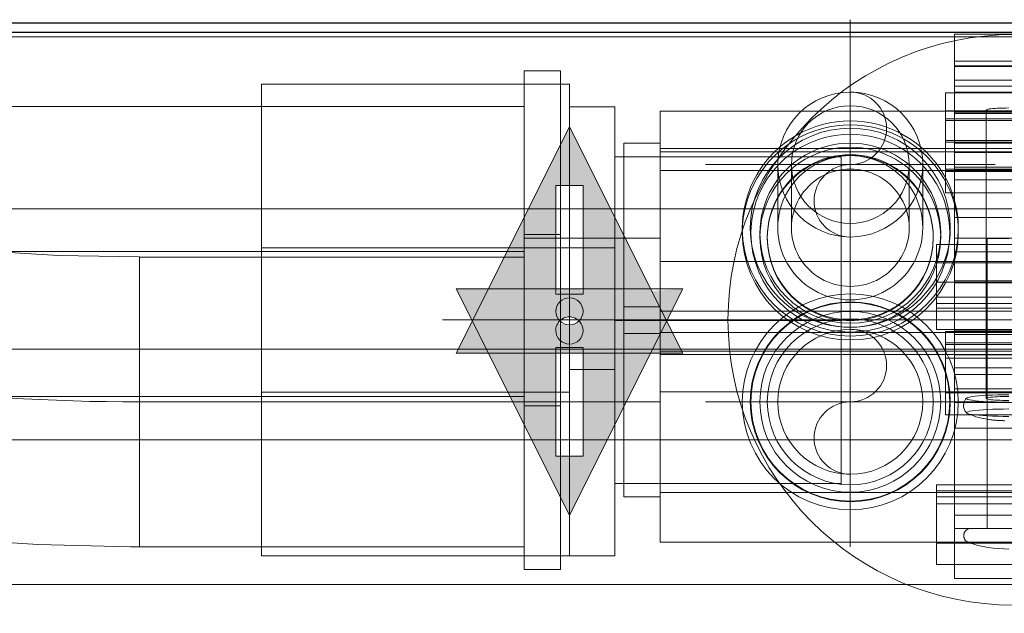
# Model space of a CAD drawing. Header units: millimetres. Extents: x -21756 to -17416, y 369 to 3070.
# Tile 28 of 31: x -18543 to -18435, y 2804 to 2870. Entities that reach past the tile are written whole.
import ezdxf

# ---------------------------------------------------------------- set-up
doc = ezdxf.new("R2010")
doc.units = ezdxf.units.MM
for name, color, linetype, lineweight in [('A-DETL-GENF', 92, 'Continuous', 18), ('A-FLOR', 192, 'Continuous', 25), ('A-WALL', 113, 'Continuous', 25), ('M-EQPM', 50, 'Continuous', 18), ('P-PIPE', 3, 'Continuous', 18), ('P-PIPE-CNTR', 3, 'Continuous', 18)]:
    doc.layers.add(name, color=color, linetype=linetype, lineweight=lineweight)

# ---------------------------------------------------------------- blocks, each defined once
blk = doc.blocks.new('R580F - R580 3_4_ x 1_2_-1107340-Niveau 0')
at = {"layer": 'M-EQPM'}
for p, q in [((23.5, 0), (11.5, 0)), ((23.5, 0), (11.5, 0)), ((11.5, 0), (11.5, -0.75)), ((11.5, 0), (11.5, -2.52)), ((11.5, 0), (11.5, -6.32)), ((11.5, 0), (11.5, -3.01)), ((11.5, -3.01), (11.5, 0)), ((23.5, 0), (11.5, 0)), ((11.5, 0), (23.5, 0)), ((11.5, 0), (11.5, -6.54)), ((11.5, -3.78), (11.5, -0.75)), ((11.5, -2.52), (11.5, -24.79)), ((23.5, -3.01), (11.5, -3.01)), ((23.5, -3.01), (11.5, -3.01)), ((11.5, -6.73), (11.5, -3.01)), ((11.5, -5.55), (11.5, -3.01)), ((11.5, -3.87), (11.5, -3.01)), ((11.5, -6.61), (11.5, -3.01)), ((11.5, -3.01), (23.5, -3.01)), ((11.5, -3.01), (23.5, -3.01)), ((23.5, -3.5), (11.5, -3.5)), ((11.5, -3.5), (11.5, -12.03)), ((11.5, -4.06), (11.5, -3.58)), ((11.5, -3.58), (11.5, -5.09)), ((11.5, -3.58), (23.5, -3.58)), ((11.5, -4.71), (11.5, -3.78)), ((11.5, -3.87), (11.5, -6.69)), ((11.5, -4.06), (11.5, -5.77)), ((11.5, -5.09), (11.5, -4.71)), ((11.5, -5.09), (23.5, -5.09)), ((24.5, -6.49), (10.5, -6.49)), ((10.5, -6.49), (10.5, -14.92)), ((11.5, -27.49), (11.5, -5.55)), ((11.5, -6.43), (11.5, -5.77)), ((11.5, -5.77), (23.5, -5.77)), ((11.5, -20.42), (11.5, -6.32)), ((11.5, -6.43), (23.5, -6.43)), ((23.5, -6.49), (11.5, -6.49)), ((11.5, -14.92), (11.5, -6.49)), ((11.5, -6.54), (11.5, -9.16)), ((11.5, -9.52), (11.5, -6.61)), ((11.5, -6.69), (11.5, -7.63)), ((11.5, -6.73), (11.5, -20.8)), ((196.24, -8.51), (-21, -8.51)), ((-21, -8.51), (-21, -13.01)), ((-21, -8.57), (-21, -15.08)), ((24.5, -8.49), (10.5, -8.49)), ((10.5, -16.12), (10.5, -8.49)), ((11.5, -7.63), (11.5, -8.62)), ((11.5, -8.62), (11.5, -15)), ((11.5, -8.62), (23.5, -8.62)), ((15.01, -8.38), (15.01, -40.24)), ((10.5, -9.54), (10.5, -9.37)), ((10.5, -9.37), (10.5, -11.74)), ((10.5, -9.37), (24.5, -9.37)), ((24.5, -9.54), (10.5, -9.54)), ((11.5, -14.69), (11.5, -8.77)), ((11.5, -8.77), (11.5, -9.54)), ((11.5, -8.77), (23.5, -8.77)), ((11.5, -13.08), (11.5, -9.16)), ((11.5, -9.52), (11.5, -16.1)), ((11.5, -9.54), (23.5, -9.54)), ((10.5, -11.44), (10.5, -11.95)), ((10.5, -11.74), (10.5, -11.94)), ((10.5, -11.74), (24.5, -11.74)), ((10.5, -11.95), (24.5, -11.95)), ((196.24, -12.65), (-21, -12.65)), ((-21, -13.01), (-21, -12.65)), ((-21, -12.65), (-21, -13.6)), ((196.24, -13.01), (-21, -13.01)), ((11.5, -13.07), (11.5, -12.03)), ((11.5, -12.03), (23.5, -12.03)), ((-21, -13.6), (-21, -31.5)), ((11.5, -13.08), (23.5, -13.08)), ((-21, -15.44), (-21, -15.08)), ((-21, -15.08), (196.24, -15.08)), ((-8, -14.78), (-8, -21.39)), ((-6.5, -14.78), (-6.5, -21.39)), ((6.5, -21.39), (6.5, -14.78)), ((8, -21.39), (8, -14.78)), ((10.5, -15.18), (10.5, -14.92)), ((10.5, -14.92), (24.5, -14.92)), ((10.5, -17.52), (10.5, -15.18)), ((10.5, -15.18), (24.5, -15.18)), ((11.5, -33.91), (11.5, -14.69)), ((11.5, -14.69), (23.5, -14.69)), ((11.5, -14.92), (11.5, -16.07)), ((11.5, -14.92), (23.5, -14.92)), ((11.5, -15), (11.5, -33.79)), ((11.5, -15), (23.5, -15)), ((-21, -15.44), (-21, -16.52)), ((10.5, -16.12), (10.5, -17.32)), ((11.5, -16.1), (23.5, -16.1)), ((-21, -34.45), (-21, -16.52)), ((10.5, -17.32), (10.5, -17.52)), ((10.5, -17.52), (24.5, -17.52)), ((23.5, -20.24), (11.5, -20.24)), ((11.5, -20.24), (11.5, -27.48)), ((11.5, -24.05), (11.5, -20.42)), ((-11.92, -21.47), (-11.92, -21.9)), ((11.5, -20.8), (11.5, -27.25)), ((11.92, -21.9), (11.92, -21.47)), ((-9.98, -21.99), (-9.98, -22.44)), ((-9.16, -22.44), (-9.16, -22.53)), ((9.16, -22.53), (9.16, -22.44)), ((9.98, -22.44), (9.98, -21.99)), ((23.5, -22.54), (11.5, -22.54)), ((11.5, -22.54), (11.5, -24.05)), ((11.5, -22.54), (11.5, -24.05)), ((11.5, -22.54), (23.5, -22.54)), ((15.09, -22.57), (15.09, -54.61)), ((17.5, -22.57), (15.09, -22.57)), ((25.5, -23.24), (9.5, -23.24)), ((9.5, -23.24), (9.5, -29.57)), ((23.5, -23.24), (11.5, -23.24)), ((11.5, -30.26), (11.5, -23.24)), ((11.5, -24.05), (23.5, -24.05)), ((11.5, -24.05), (23.5, -24.05)), ((11.5, -24.05), (23.5, -24.05)), ((11.5, -24.05), (23.5, -24.05)), ((11.5, -27.48), (11.5, -24.79)), ((196.24, -25.11), (-21, -25.11)), ((-21, -25.11), (-21, -30.61)), ((-21, -25.11), (-21, -30.61)), ((25.5, -25.27), (9.5, -25.27)), ((9.5, -31.83), (9.5, -25.27)), ((9.5, -27.38), (9.5, -27)), ((9.5, -27.38), (9.5, -29.74)), ((9.5, -27.38), (25.5, -27.38)), ((11.5, -27.25), (11.5, -33.17)), ((11.5, -32.77), (11.5, -27.25)), ((11.5, -27.25), (23.5, -27.25)), ((11.5, -27.25), (23.5, -27.25)), ((11.5, -27.25), (23.5, -27.25)), ((11.5, -27.48), (23.5, -27.48)), ((11.5, -27.49), (11.5, -30.26)), ((9.5, -29.04), (9.5, -29.74)), ((9.5, -29.04), (25.5, -29.04)), ((9.5, -30.26), (9.5, -29.57)), ((9.5, -29.74), (25.5, -29.74)), ((9.5, -29.74), (25.5, -29.74)), ((9.5, -30.26), (25.5, -30.26)), ((9.5, -32.61), (9.5, -30.26)), ((9.5, -30.26), (25.5, -30.26)), ((11.5, -30.26), (23.5, -30.26)), ((11.5, -30.26), (23.5, -30.26)), ((196.24, -30.61), (-21, -30.61)), ((-21, -30.61), (-21, -31.61)), ((-21, -30.61), (-21, -31.66)), ((196.24, -30.61), (-21, -30.61)), ((-21, -30.61), (196.24, -30.61)), ((-21, -31.5), (-21, -32.57)), ((-21, -49.61), (-21, -31.61)), ((-21, -31.66), (-21, -49.62)), ((-21, -32.57), (-21, -32.94)), ((9.5, -31.83), (9.5, -32.61)), ((-21, -32.94), (-21, -39.45)), ((-21, -32.94), (196.24, -32.94)), ((9.5, -32.61), (25.5, -32.61)), ((10.5, -32.85), (10.5, -34.1)), ((10.5, -39.62), (10.5, -32.85)), ((24.5, -32.85), (10.5, -32.85)), ((11.5, -51.96), (11.5, -32.77)), ((11.5, -32.77), (23.5, -32.77)), ((11.5, -33.17), (11.5, -51.99)), ((11.5, -33.17), (23.5, -33.17)), ((-21, -34.45), (-21, -35.37)), ((10.5, -34.1), (10.5, -42.05)), ((10.5, -34.1), (24.5, -34.1)), ((10.5, -35.78), (10.5, -34.27)), ((10.5, -34.27), (24.5, -34.27)), ((11.5, -33.79), (11.5, -36.59)), ((11.5, -35.09), (11.5, -33.91)), ((-21, -35), (-21, -39.51)), ((-21, -35), (-21, -35.36)), ((196.24, -35), (-21, -35)), ((-21, -35.37), (196.24, -35.37)), ((10.5, -35.78), (24.5, -35.78)), ((11.5, -35.41), (11.5, -35.09)), ((11.5, -42.05), (11.5, -35.41)), ((11.5, -35.41), (23.5, -35.41)), ((11.5, -36.59), (11.5, -36.87)), ((11.5, -36.87), (11.5, -43.53)), ((11.5, -36.87), (23.5, -36.87)), ((11.5, -39.18), (11.5, -37.61)), ((11.5, -37.61), (23.5, -37.61)), ((-21, -39.51), (196.24, -39.51)), ((10.5, -39.62), (24.5, -39.62)), ((11.5, -39.17), (11.5, -40.68)), ((11.5, -39.17), (23.5, -39.17)), ((11.5, -40.68), (11.5, -39.18)), ((11.5, -39.18), (23.5, -39.18)), ((11.5, -40.68), (23.5, -40.68)), ((10.5, -42.05), (24.5, -42.05)), ((11.5, -42.05), (23.5, -42.05)), ((11.5, -43.53), (23.5, -43.53)), ((-21, -49.61), (-21, -50.61)), ((-21, -49.62), (-21, -50.61)), ((9.5, -49.78), (9.5, -51.11)), ((9.5, -56.22), (9.5, -49.78)), ((25.5, -49.78), (9.5, -49.78)), ((-21, -50.61), (196.24, -50.61)), ((-21, -50.61), (-21, -56.11)), ((-21, -50.61), (-21, -56.11)), ((-21, -50.61), (196.24, -50.61)), ((196.24, -50.61), (-21, -50.61)), ((9.5, -51.87), (9.5, -50.44)), ((9.5, -50.44), (25.5, -50.44)), ((9.5, -51.11), (9.5, -58.58)), ((9.5, -51.11), (25.5, -51.11)), ((9.5, -51.87), (25.5, -51.87)), ((11.5, -53.11), (11.5, -51.96)), ((11.5, -51.99), (11.5, -54.61)), ((11.5, -53.11), (23.5, -53.11)), ((11.5, -54.61), (11.5, -53.11)), ((11.5, -58.58), (11.5, -53.11)), ((11.5, -53.11), (23.5, -53.11)), ((11.5, -53.11), (23.5, -53.11)), ((11.5, -53.11), (23.5, -53.11)), ((11.5, -54.61), (11.5, -60.12)), ((11.5, -54.61), (23.5, -54.61)), ((11.5, -54.61), (23.5, -54.61)), ((11.5, -54.61), (23.5, -54.61)), ((17.5, -54.61), (13.09, -54.61)), ((17.5, -54.61), (15.09, -54.61)), ((-21, -56.11), (196.24, -56.11)), ((9.5, -56.22), (25.5, -56.22)), ((9.5, -58.58), (25.5, -58.58)), ((11.5, -58.58), (23.5, -58.58)), ((11.5, -60.12), (23.5, -60.12))]:
    blk.add_line(p, q, dxfattribs=at)
at = {"layer": 'M-EQPM', "flags": 128}
for points in [[(-8, -14.41), (-8, -14.49), (-8, -14.73), (-8, -14.78)], [(-6.5, -14.41), (-6.5, -14.49), (-6.5, -14.73), (-6.5, -14.78)], [(6.5, -14.78), (6.5, -14.52), (6.5, -14.41), (6.5, -14.41)], [(8, -14.78), (8, -14.52), (8, -14.41), (8, -14.41)], [(12.83, -41.84), (12.63, -41.6), (12.48, -41.17), (12.53, -40.68), (12.71, -40.33), (12.83, -40.21)], [(12.9, -41.89), (13.45, -42.1), (13.87, -42.25), (14.21, -42.34), (14.49, -42.41), (14.72, -42.46), (14.91, -42.5), (15.08, -42.53), (15.24, -42.55), (15.37, -42.57), (15.5, -42.59), (15.61, -42.61), (15.72, -42.62), (15.82, -42.63), (15.92, -42.64), (16.01, -42.65), (16.1, -42.65), (16.19, -42.66), (16.27, -42.66), (16.35, -42.67), (16.43, -42.67), (16.51, -42.68), (16.59, -42.68), (16.66, -42.69), (16.74, -42.69), (16.81, -42.69), (16.89, -42.69), (16.96, -42.7), (17.04, -42.7)], [(13.09, -56.17), (13.06, -56.16), (13.03, -56.15), (13, -56.14), (12.97, -56.12), (12.94, -56.11), (12.91, -56.09), (12.89, -56.07), (12.86, -56.05), (12.83, -56.03), (12.81, -56.01), (12.78, -55.99), (12.76, -55.97), (12.74, -55.94), (12.72, -55.92), (12.69, -55.89), (12.68, -55.87), (12.66, -55.84), (12.64, -55.81), (12.62, -55.78), (12.61, -55.75), (12.59, -55.72), (12.58, -55.69), (12.57, -55.66), (12.56, -55.63), (12.55, -55.6), (12.54, -55.57), (12.54, -55.54), (12.53, -55.5), (12.53, -55.47), (12.52, -55.44), (12.52, -55.41), (12.52, -55.37), (12.53, -55.34), (12.53, -55.31), (12.53, -55.27), (12.54, -55.24), (12.54, -55.21), (12.55, -55.18), (12.56, -55.15), (12.57, -55.11), (12.58, -55.08), (12.6, -55.05), (12.61, -55.02), (12.63, -54.99), (12.64, -54.97), (12.66, -54.94), (12.68, -54.91), (12.7, -54.88), (12.72, -54.86), (12.74, -54.83), (12.76, -54.81), (12.79, -54.79), (12.81, -54.77), (12.84, -54.75), (12.86, -54.73), (12.89, -54.71), (12.92, -54.69), (12.95, -54.67), (12.97, -54.66), (13, -54.64), (13.03, -54.63), (13.06, -54.62), (13.09, -54.61)], [(17.5, -56.87), (16.93, -56.86), (16.35, -56.82), (15.78, -56.77), (15.21, -56.69), (14.65, -56.58), (14.09, -56.46), (13.53, -56.31), (13.09, -56.17)]]:
    blk.add_lwpolyline(points, dxfattribs=at)
at = {"layer": 'M-EQPM'}
for centre, radius, start, end in [((0, -14.41), 8, 90, 270), ((0, -14.41), 8, 270, 90), ((0, -14.41), 6.5, 90, 270), ((0, -14.41), 6.5, 270, 90), ((0, -40.61), 11.92, 360, 180), ((0, -40.61), 11.92, 360, 180), ((0, -40.61), 11.04, 0, 180), ((0, -40.61), 10.97, 360, 180), ((0, -40.61), 9.98, 360, 180), ((0, -40.61), 9.98, 360, 180), ((0, -40.61), 9.16, 360, 180), ((0, -40.61), 9.16, 360, 180), ((0, -40.61), 11.92, 180, 360), ((0, -40.61), 11.92, 180, 360), ((0, -40.61), 11.04, 180, 0), ((0, -40.61), 10.97, 180, 360), ((0, -40.61), 9.98, 180, 360), ((0, -40.61), 9.98, 180, 360), ((0, -40.61), 9.16, 180, 360), ((0, -40.61), 9.16, 180, 360)]:
    blk.add_arc(centre, radius, start, end, dxfattribs=at)
for centre, major_axis, ratio, start_param, end_param in [((17.5, -8.38), (2.49, 0), 0.087166, 1.570796, 4.712389), ((0, -21.47), (11.92, 0), 0.996195, 0, 3.141593), ((0, -21.9), (11.92, 0), 0.996195, 0, 3.141593), ((0, -21.39), (-11.04, 0), 0.996195, 3.141593, 6.283185), ((0, -21.99), (10.97, 0), 0.996195, 0, 3.141593), ((0, -21.99), (9.98, 0), 0.996195, 0, 3.141593), ((0, -22.44), (9.98, 0), 0.996195, 0, 3.141593), ((0, -22.44), (9.16, 0), 0.996195, 0, 3.141593), ((0, -22.53), (9.16, 0), 0.996195, 0, 3.141593), ((0, -21.39), (-8, 0), 0.996195, 4.712389, 7.853982), ((0, -21.39), (-8, 0), 0.996195, 1.570796, 4.712389), ((0, -21.39), (6.5, 0), 0.996195, 1.570796, 4.712389), ((0, -21.39), (6.5, 0), 0.996195, 4.712389, 7.853982), ((0, -21.47), (11.92, 0), 0.996195, 3.141593, 6.283185), ((0, -21.39), (-11.04, 0), 0.996195, 0, 3.141593), ((0, -21.9), (11.92, 0), 0.996195, 3.141593, 6.283185), ((0, -21.99), (10.97, 0), 0.996195, 3.141593, 6.283185), ((0, -21.99), (9.98, 0), 0.996195, 3.141593, 6.283185), ((0, -22.44), (9.98, 0), 0.996195, 3.141593, 6.283185), ((0, -22.44), (9.16, 0), 0.996195, 3.141593, 6.283185), ((0, -22.53), (9.16, 0), 0.996195, 3.141593, 6.283185), ((17.5, -40.24), (4.69, 0), 0.087166, 1.570796, 4.712389), ((17.5, -40.24), (2.49, 0), 0.087166, 1.570796, 4.712389), ((17.5, -41.81), (4.69, 0), 0.087166, 1.570796, 4.712389)]:
    blk.add_ellipse(centre, major_axis=major_axis, ratio=ratio, start_param=start_param, end_param=end_param, dxfattribs=at)
blk = doc.blocks.new('COMAP - MULTISKIN - Coude Cintre - Standard-1217294-Niveau 0')
at = {"layer": 'P-PIPE', "color": 5}
for p, q in [((32.4, -8.43), (24.67, 22.63)), ((32.4, -8.43), (24.67, 22.63)), ((-29.41, 16), (-29.41, -16)), ((-29.41, 16), (-29.41, -16))]:
    blk.add_line(p, q, dxfattribs=at)
at = {"layer": 'P-PIPE', "color": 5, "flags": 128}
for points in [[(24.67, 22.63), (15.94, 20.64), (7.13, 19), (-1.74, 17.72), (-10.65, 16.79), (-19.59, 16.22), (-28.55, 16), (-29.41, 16)], [(-29.41, -16), (-19.17, -15.8), (-8.95, -15.18), (1.24, -14.16), (11.38, -12.73), (21.45, -10.9), (31.45, -8.66), (32.4, -8.43)]]:
    blk.add_lwpolyline(points, dxfattribs=at)
at = {"layer": 'P-PIPE-CNTR', "color": 5}
blk.add_arc((-29.41, 240), 240, 270, 283.9709, dxfattribs=at)
blk = doc.blocks.new('Kitchen_Cabinets_FINSA_Pro-Base-Sink-unit-1200-blanc - Opening Type - _Two hinged doors_ Height - _800 mm_-1380536-Niveau 0')
at = {"layer": 'A-DETL-GENF'}
for p, q in [((574, -0.5), (-574, -0.5)), ((574, -19.5), (-574, -19.5)), ((-574, -19.5), (574, -19.5)), ((-574, -35), (574, -35)), ((574, -35), (-574, -35)), ((-574, -45), (574, -45)), ((574, -45), (-574, -45)), ((584, -61), (-584, -61)), ((-584, -61), (584, -61))]:
    blk.add_line(p, q, dxfattribs=at)

msp = doc.modelspace()

# ---------------------------------------------------------------- hatches: boundary and pattern name
at = {"layer": 'P-PIPE'}
h = msp.add_hatch(color=1, dxfattribs=at)
h.paths.add_polyline_path([(-18495.04, 2833.09), (-18470.04, 2833.09), (-18482.54, 2858.09)])
h.paths.add_polyline_path([(-18482.54, 2834.09), (-18483.29, 2834.29), (-18483.84, 2834.84), (-18484.04, 2835.59), (-18483.84, 2836.34), (-18483.29, 2836.89), (-18482.54, 2837.09), (-18481.79, 2836.89), (-18481.24, 2836.34), (-18481.04, 2835.59), (-18481.24, 2834.84), (-18481.79, 2834.29), (-18482.15, 2834.14)])
h.paths.add_polyline_path([(-18481.04, 2839.59), (-18484.04, 2839.59), (-18484.04, 2851.59), (-18481.04, 2851.59)])
h = msp.add_hatch(color=5, dxfattribs=at)
h.paths.add_polyline_path([(-18482.54, 2815.2), (-18473.6, 2833.09), (-18481.04, 2833.09), (-18481.04, 2821.7), (-18484.04, 2821.7), (-18484.04, 2833.09), (-18491.48, 2833.09), (-18484.04, 2818.2)])
h.paths.add_polyline_path([(-18482.54, 2834.09), (-18481.52, 2834.5), (-18481.13, 2835.12), (-18481.07, 2835.82), (-18481.24, 2836.34), (-18481.48, 2836.64), (-18482.15, 2836.26), (-18482.93, 2836.26), (-18483.84, 2836.34), (-18484.02, 2835.41), (-18483.65, 2834.6), (-18483.29, 2834.29), (-18482.93, 2834.14)])
h.paths.add_polyline_path([(-18493.26, 2836.65), (-18491.48, 2840.2), (-18495.04, 2840.2), (-18494.73, 2839.59)])
h.paths.add_polyline_path([(-18471.82, 2836.65), (-18470.04, 2840.2), (-18473.46, 2839.93), (-18471.97, 2836.95)])
h.paths.add_polyline_path([(-18482.54, 2839.59), (-18481.04, 2839.59), (-18481.24, 2840.2), (-18484.04, 2840.2), (-18483.84, 2839.59), (-18482.93, 2839.59)])

# ---------------------------------------------------------------- linework, layer by layer
at = {"layer": 'A-DETL-GENF', "color": 1}
for p, q in [((-18482.54, 2858.09), (-18495.04, 2833.09)), ((-18470.04, 2833.09), (-18482.54, 2858.09)), ((-18484.04, 2839.59), (-18484.04, 2851.59)), ((-18484.04, 2851.59), (-18481.04, 2851.59)), ((-18481.04, 2851.59), (-18481.04, 2839.59)), ((-18481.04, 2839.59), (-18484.04, 2839.59)), ((-18495.04, 2833.09), (-18470.04, 2833.09))]:
    msp.add_line(p, q, dxfattribs=at)
at = {"layer": 'A-DETL-GENF', "color": 5}
for p, q in [((-18470.04, 2840.2), (-18495.04, 2840.2)), ((-18495.04, 2840.2), (-18482.54, 2815.2)), ((-18482.54, 2815.2), (-18470.04, 2840.2)), ((-18484.04, 2833.7), (-18481.04, 2833.7)), ((-18484.04, 2821.7), (-18484.04, 2833.7)), ((-18481.04, 2833.7), (-18481.04, 2821.7)), ((-18481.04, 2821.7), (-18484.04, 2821.7))]:
    msp.add_line(p, q, dxfattribs=at)
for start, end in [(0, 180), (180, 0)]:
    msp.add_arc((-18482.54, 2837.7), 1.5, start, end, dxfattribs=at)
at = {"layer": 'A-DETL-GENF', "color": 1}
for start_param, end_param in [(0, 3.141593), (3.141593, 6.283185)]:
    msp.add_ellipse((-18482.54, 2835.59), major_axis=(1.5, 0), ratio=0.999954, start_param=start_param, end_param=end_param, dxfattribs=at)
at = {"layer": 'A-FLOR'}
msp.add_line((-20615.54, 2868.53), (-17616.54, 2868.53), dxfattribs=at)
at = {"layer": 'A-WALL'}
for p, q in [((-17616.54, 2869.53), (-20616.54, 2869.53)), ((-20615.54, 2868.53), (-17616.54, 2868.53))]:
    msp.add_line(p, q, dxfattribs=at)
at = {"layer": 'P-PIPE', "color": 1}
for p, q in [((-18483.54, 2864.27), (-18487.54, 2864.27)), ((-18487.54, 2864.27), (-18487.54, 2827.27)), ((-18487.54, 2864.27), (-18487.54, 2827.27)), ((-18483.54, 2827.27), (-18483.54, 2864.27)), ((-18483.54, 2827.27), (-18483.54, 2864.27)), ((-18482.54, 2862.77), (-18516.54, 2862.77)), ((-18516.54, 2862.77), (-18516.54, 2828.77)), ((-18516.54, 2862.77), (-18516.54, 2828.77)), ((-18482.54, 2828.77), (-18482.54, 2862.77)), ((-18482.54, 2828.77), (-18482.54, 2862.77)), ((-18487.54, 2860.31), (-19481.73, 2860.31)), ((-18487.54, 2843.7), (-18487.54, 2860.31)), ((-18477.54, 2860.27), (-18482.54, 2860.27)), ((-18482.54, 2860.27), (-18482.54, 2831.27)), ((-18482.54, 2860.27), (-18482.54, 2831.27)), ((-18477.54, 2831.27), (-18477.54, 2860.27)), ((-18477.54, 2831.27), (-18477.54, 2860.27)), ((-18472.54, 2856.27), (-18476.54, 2856.27)), ((-18476.54, 2856.27), (-18476.54, 2835.27)), ((-18476.54, 2856.27), (-18476.54, 2835.27)), ((-18472.54, 2835.27), (-18472.54, 2856.27)), ((-18472.54, 2835.27), (-18472.54, 2856.27)), ((-18452.54, 2854.77), (-18477.54, 2854.77)), ((-18477.54, 2854.77), (-18477.54, 2836.77)), ((-18477.54, 2854.77), (-18477.54, 2836.77)), ((-18452.54, 2836.77), (-18452.54, 2854.77)), ((-18452.54, 2836.77), (-18452.54, 2854.77)), ((-18477.54, 2836.77), (-18452.54, 2836.77)), ((-18476.54, 2835.27), (-18472.54, 2835.27)), ((-18482.54, 2831.27), (-18477.54, 2831.27)), ((-19481.73, 2828.31), (-18487.54, 2828.31)), ((-18516.54, 2828.77), (-18482.54, 2828.77)), ((-18487.54, 2827.27), (-18483.54, 2827.27))]:
    msp.add_line(p, q, dxfattribs=at)
at = {"layer": 'P-PIPE', "color": 5}
for p, q in [((-18483.54, 2846.2), (-18487.54, 2846.2)), ((-18487.54, 2846.2), (-18487.54, 2809.2)), ((-18487.54, 2846.2), (-18487.54, 2809.2)), ((-18483.54, 2809.2), (-18483.54, 2846.2)), ((-18483.54, 2809.2), (-18483.54, 2846.2)), ((-18482.54, 2844.7), (-18516.54, 2844.7)), ((-18516.54, 2844.7), (-18516.54, 2810.7)), ((-18516.54, 2844.7), (-18516.54, 2810.7)), ((-18477.54, 2844.7), (-18482.54, 2844.7)), ((-18482.54, 2844.7), (-18482.54, 2810.7)), ((-18482.54, 2844.7), (-18482.54, 2810.7)), ((-18482.54, 2810.7), (-18482.54, 2844.7)), ((-18482.54, 2810.7), (-18482.54, 2844.7)), ((-18477.54, 2810.7), (-18477.54, 2844.7)), ((-18477.54, 2810.7), (-18477.54, 2844.7)), ((-18487.54, 2843.7), (-18530, 2843.7)), ((-18530, 2843.7), (-18530, 2811.7)), ((-18487.54, 2811.7), (-18487.54, 2843.7)), ((-18472.54, 2838.2), (-18476.54, 2838.2)), ((-18476.54, 2838.2), (-18476.54, 2817.2)), ((-18476.54, 2838.2), (-18476.54, 2817.2)), ((-18472.54, 2817.2), (-18472.54, 2838.2)), ((-18472.54, 2817.2), (-18472.54, 2838.2)), ((-18452.54, 2836.7), (-18477.54, 2836.7)), ((-18477.54, 2836.7), (-18477.54, 2818.7)), ((-18477.54, 2836.7), (-18477.54, 2818.7)), ((-18452.54, 2818.7), (-18452.54, 2836.7)), ((-18452.54, 2818.7), (-18452.54, 2836.7)), ((-18477.54, 2818.7), (-18452.54, 2818.7)), ((-18476.54, 2817.2), (-18472.54, 2817.2)), ((-18530, 2811.7), (-18487.54, 2811.7)), ((-18516.54, 2810.7), (-18482.54, 2810.7)), ((-18482.54, 2810.7), (-18477.54, 2810.7)), ((-18487.54, 2809.2), (-18483.54, 2809.2))]:
    msp.add_line(p, q, dxfattribs=at)
at = {"layer": 'P-PIPE'}
for centre, radius, start, end in [((-18433.54, 2836.76), 31.5, 0, 180), ((-18451.54, 2853.91), 8, 0, 180), ((-18451.54, 2857.91), 4, 270, 90), ((-18451.54, 2853.91), 8, 180, 0), ((-18451.54, 2849.91), 4, 90, 270), ((-18433.54, 2836.76), 31.5, 180, 0), ((-18451.54, 2827.71), 8, 0, 180), ((-18451.54, 2831.71), 4, 270, 90), ((-18451.54, 2827.71), 8, 180, 0), ((-18451.54, 2823.71), 4, 90, 270)]:
    msp.add_arc(centre, radius, start, end, dxfattribs=at)
at = {"layer": 'P-PIPE-CNTR'}
for p, q in [((-18451.54, 2837.91), (-18451.54, 2869.91)), ((-18467.54, 2853.91), (-18435.54, 2853.91)), ((-18451.54, 2811.71), (-18451.54, 2843.71)), ((-18496.54, 2836.76), (-18370.54, 2836.76)), ((-18467.54, 2827.71), (-18435.54, 2827.71))]:
    msp.add_line(p, q, dxfattribs=at)
at = {"layer": 'P-PIPE-CNTR', "color": 1}
for p, q in [((-18487.54, 2845.77), (-18472.54, 2845.77)), ((-19481.73, 2844.31), (-18487.54, 2844.31)), ((-19481.73, 2844.31), (-18487.54, 2844.31))]:
    msp.add_line(p, q, dxfattribs=at)
at = {"layer": 'P-PIPE-CNTR', "color": 5}
for p, q in [((-18487.54, 2827.7), (-18530, 2827.7)), ((-18487.54, 2827.7), (-18530, 2827.7)), ((-18472.54, 2827.7), (-18487.54, 2827.7))]:
    msp.add_line(p, q, dxfattribs=at)
msp.add_arc((-18530, 3067.7), 240, 256.0291, 270, dxfattribs=at)

# ---------------------------------------------------------------- block references
at = {"layer": 'A-DETL-GENF'}
msp.add_blockref('Kitchen_Cabinets_FINSA_Pro-Base-Sink-unit-1200-blanc - Opening Type - _Two hinged doors_ Height - _800 mm_-1380536-Niveau 0', (-18805.49, 2868.53), dxfattribs=at)
at = {"layer": 'M-EQPM'}
msp.add_blockref('R580F - R580 3_4_ x 1_2_-1107340-Niveau 0', (-18451.54, 2868.32), dxfattribs=at)
at = {"layer": 'P-PIPE', "color": 5, "rotation": 346.0291395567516}
msp.add_blockref('COMAP - MULTISKIN - Coude Cintre - Standard-1217294-Niveau 0', (-18559.41, 2827.7), dxfattribs=at)

doc.saveas('drawing.dxf')
